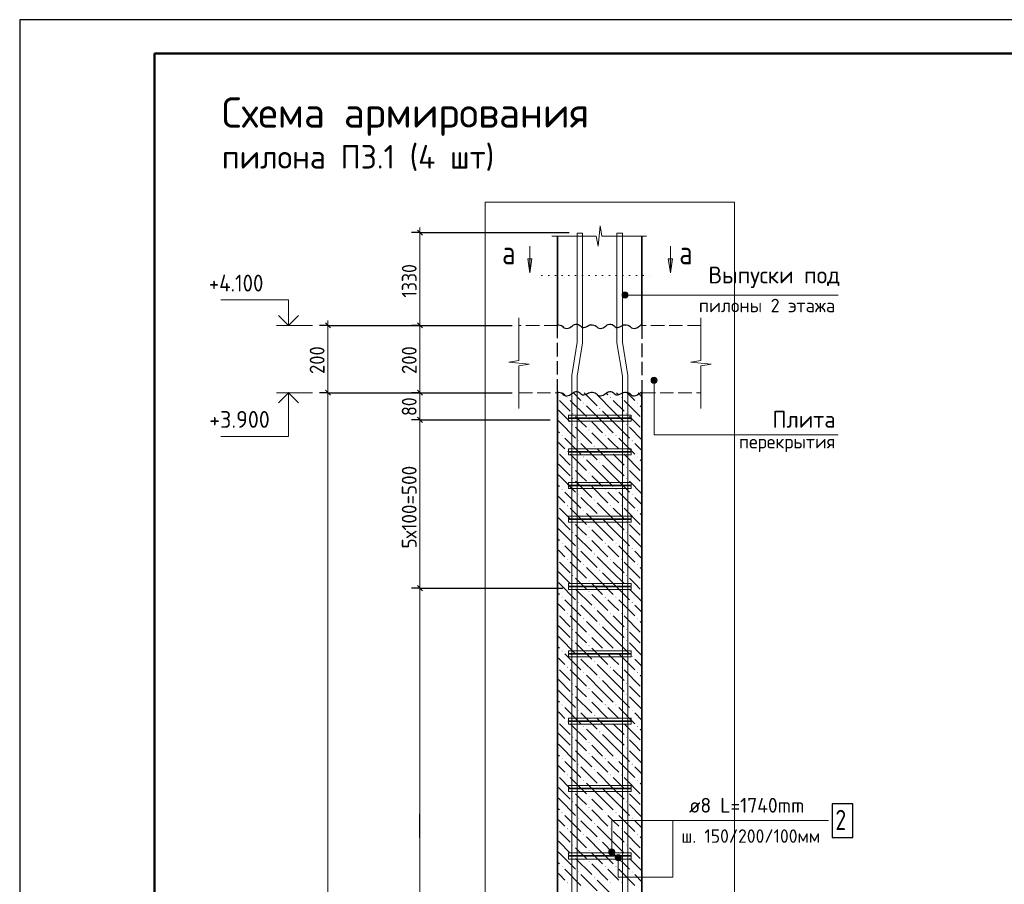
# Model space of a CAD drawing. Header units: millimetres. Extents: x 0 to 50400, y 0 to 35652.
# Tile 3 of 13: x 0 to 17536, y 20239 to 35640. Entities that reach past the tile are written whole.
import ezdxf

# ---------------------------------------------------------------- set-up
doc = ezdxf.new("R2010")
doc.units = ezdxf.units.MM
doc.linetypes.add('______2', pattern=[324, 240, -84])
doc.linetypes.add('______9', pattern=[120, 0, -120])
for name, color, linetype, lineweight in [('Standard', 7, 'Continuous', 25), ('ЖБ Перекрытие верхний уровень', 7, 'Continuous', 35), ('ЖБ Пилон', 7, 'Continuous', 35), ('Заголовок чертежа', 7, 'Continuous', 25), ('Позиционная метка диаметр_ шаг', 7, 'Continuous', 13), ('Позиционная метка линия выноска', 7, 'Continuous', 13), ('Примечания', 7, 'Continuous', 13), ('Размерная линия_ общее', 7, 'Continuous', 13), ('Узлы символ', 7, 'Continuous', 25)]:
    doc.layers.add(name, color=color, linetype=linetype, lineweight=lineweight)
doc.layers.add('Размерная выноска', color=7, linetype='Continuous')
doc.layers.add('Стена фоновая арматура Х1', color=7, linetype='______2', true_color=0xa0a0a0)
doc.layers.add('Стена Хомут', color=7, linetype='______2', true_color=0xa0a0a0)
doc.styles.add('ISOCPEUR', font='txt')

msp = doc.modelspace()

# ---------------------------------------------------------------- hatches: boundary and pattern name
at = {"layer": 'ЖБ Пилон', "linetype": 'Continuous', "lineweight": 18, "transparency": 33554687}
for points in [[(9748, 28907), (9756, 28915), (9763, 28907), (9756, 28899)], [(10036, 28811), (10044, 28819), (10051, 28811), (10044, 28803)], [(10516, 28907), (10524, 28915), (10531, 28907), (10524, 28899)], [(10708, 28907), (10716, 28915), (10723, 28907), (10716, 28899)], [(10996, 28811), (11004, 28819), (11011, 28811), (11004, 28803)], [(9844, 28619), (9852, 28627), (9859, 28619), (9852, 28611)], [(10324, 28715), (10332, 28723), (10339, 28715), (10332, 28707)], [(10804, 28619), (10812, 28627), (10819, 28619), (10812, 28611)], [(9844, 28427), (9852, 28435), (9859, 28427), (9852, 28419)], [(10132, 28523), (10140, 28531), (10147, 28523), (10140, 28515)], [(10804, 28427), (10812, 28435), (10819, 28427), (10812, 28419)], [(9652, 28235), (9660, 28243), (9667, 28235), (9660, 28227)], [(10132, 28331), (10140, 28339), (10147, 28331), (10140, 28323)], [(10420, 28235), (10428, 28243), (10435, 28235), (10428, 28227)], [(10612, 28235), (10620, 28243), (10627, 28235), (10620, 28227)], [(9940, 28139), (9948, 28147), (9955, 28139), (9948, 28131)], [(10900, 28139), (10908, 28147), (10915, 28139), (10908, 28131)], [(9748, 27947), (9756, 27955), (9763, 27947), (9756, 27939)], [(10228, 28043), (10236, 28051), (10243, 28043), (10236, 28035)], [(10516, 27947), (10524, 27955), (10531, 27947), (10524, 27939)], [(10708, 27947), (10716, 27955), (10723, 27947), (10716, 27939)], [(10036, 27851), (10044, 27859), (10051, 27851), (10044, 27843)], [(10324, 27755), (10332, 27763), (10339, 27755), (10332, 27747)], [(10996, 27851), (11004, 27859), (11011, 27851), (11004, 27843)], [(9844, 27659), (9852, 27667), (9859, 27659), (9852, 27651)], [(10132, 27563), (10140, 27571), (10147, 27563), (10140, 27555)], [(10804, 27659), (10812, 27667), (10819, 27659), (10812, 27651)], [(9844, 27467), (9852, 27475), (9859, 27467), (9852, 27459)], [(10132, 27371), (10140, 27379), (10147, 27371), (10140, 27363)], [(10804, 27467), (10812, 27475), (10819, 27467), (10812, 27459)], [(9652, 27275), (9660, 27283), (9667, 27275), (9660, 27267)], [(9940, 27179), (9948, 27187), (9955, 27179), (9948, 27171)], [(10420, 27275), (10428, 27283), (10435, 27275), (10428, 27267)], [(10612, 27275), (10620, 27283), (10627, 27275), (10620, 27267)], [(10900, 27179), (10908, 27187), (10915, 27179), (10908, 27171)], [(10228, 27083), (10236, 27091), (10243, 27083), (10236, 27075)], [(9748, 26987), (9756, 26995), (9763, 26987), (9756, 26979)], [(10036, 26891), (10044, 26899), (10051, 26891), (10044, 26883)], [(10516, 26987), (10524, 26995), (10531, 26987), (10524, 26979)], [(10708, 26987), (10716, 26995), (10723, 26987), (10716, 26979)], [(10996, 26891), (11004, 26899), (11011, 26891), (11004, 26883)], [(9844, 26699), (9852, 26707), (9859, 26699), (9852, 26691)], [(10324, 26795), (10332, 26803), (10339, 26795), (10332, 26787)], [(10804, 26699), (10812, 26707), (10819, 26699), (10812, 26691)], [(9844, 26507), (9852, 26515), (9859, 26507), (9852, 26499)], [(10132, 26603), (10140, 26611), (10147, 26603), (10140, 26595)], [(10804, 26507), (10812, 26515), (10819, 26507), (10812, 26499)], [(9652, 26315), (9660, 26323), (9667, 26315), (9660, 26307)], [(10132, 26411), (10140, 26419), (10147, 26411), (10140, 26403)], [(10420, 26315), (10428, 26323), (10435, 26315), (10428, 26307)], [(10612, 26315), (10620, 26323), (10627, 26315), (10620, 26307)], [(9940, 26219), (9948, 26227), (9955, 26219), (9948, 26211)], [(10228, 26123), (10236, 26131), (10243, 26123), (10236, 26115)], [(10900, 26219), (10908, 26227), (10915, 26219), (10908, 26211)], [(9748, 26027), (9756, 26035), (9763, 26027), (9756, 26019)], [(10516, 26027), (10524, 26035), (10531, 26027), (10524, 26019)], [(10708, 26027), (10716, 26035), (10723, 26027), (10716, 26019)], [(10036, 25931), (10044, 25939), (10051, 25931), (10044, 25923)], [(10324, 25835), (10332, 25843), (10339, 25835), (10332, 25827)], [(10996, 25931), (11004, 25939), (11011, 25931), (11004, 25923)], [(9844, 25739), (9852, 25747), (9859, 25739), (9852, 25731)], [(10132, 25643), (10140, 25651), (10147, 25643), (10140, 25635)], [(10804, 25739), (10812, 25747), (10819, 25739), (10812, 25731)], [(9844, 25547), (9852, 25555), (9859, 25547), (9852, 25539)], [(10132, 25451), (10140, 25459), (10147, 25451), (10140, 25443)], [(10804, 25547), (10812, 25555), (10819, 25547), (10812, 25539)], [(9652, 25355), (9660, 25363), (9667, 25355), (9660, 25347)], [(9940, 25259), (9948, 25267), (9955, 25259), (9948, 25251)], [(10420, 25355), (10428, 25363), (10435, 25355), (10428, 25347)], [(10612, 25355), (10620, 25363), (10627, 25355), (10620, 25347)], [(10900, 25259), (10908, 25267), (10915, 25259), (10908, 25251)], [(10228, 25163), (10236, 25171), (10243, 25163), (10236, 25155)], [(9748, 25067), (9756, 25075), (9763, 25067), (9756, 25059)], [(10036, 24971), (10044, 24979), (10051, 24971), (10044, 24963)], [(10516, 25067), (10524, 25075), (10531, 25067), (10524, 25059)], [(10708, 25067), (10716, 25075), (10723, 25067), (10716, 25059)], [(10996, 24971), (11004, 24979), (11011, 24971), (11004, 24963)], [(9844, 24779), (9852, 24787), (9859, 24779), (9852, 24771)], [(10324, 24875), (10332, 24883), (10339, 24875), (10332, 24867)], [(10804, 24779), (10812, 24787), (10819, 24779), (10812, 24771)], [(9844, 24587), (9852, 24595), (9859, 24587), (9852, 24579)], [(10132, 24683), (10140, 24691), (10147, 24683), (10140, 24675)], [(10804, 24587), (10812, 24595), (10819, 24587), (10812, 24579)], [(9652, 24395), (9660, 24403), (9667, 24395), (9660, 24387)], [(10132, 24491), (10140, 24499), (10147, 24491), (10140, 24483)], [(10420, 24395), (10428, 24403), (10435, 24395), (10428, 24387)], [(10612, 24395), (10620, 24403), (10627, 24395), (10620, 24387)], [(9940, 24299), (9948, 24307), (9955, 24299), (9948, 24291)], [(10228, 24203), (10236, 24211), (10243, 24203), (10236, 24195)], [(10900, 24299), (10908, 24307), (10915, 24299), (10908, 24291)], [(9748, 24107), (9756, 24115), (9763, 24107), (9756, 24099)], [(10516, 24107), (10524, 24115), (10531, 24107), (10524, 24099)], [(10708, 24107), (10716, 24115), (10723, 24107), (10716, 24099)], [(10036, 24011), (10044, 24019), (10051, 24011), (10044, 24003)], [(10324, 23915), (10332, 23923), (10339, 23915), (10332, 23907)], [(10996, 24011), (11004, 24019), (11011, 24011), (11004, 24003)], [(9844, 23819), (9852, 23827), (9859, 23819), (9852, 23811)], [(10132, 23723), (10140, 23731), (10147, 23723), (10140, 23715)], [(10804, 23819), (10812, 23827), (10819, 23819), (10812, 23811)], [(9844, 23627), (9852, 23635), (9859, 23627), (9852, 23619)], [(10132, 23531), (10140, 23539), (10147, 23531), (10140, 23523)], [(10804, 23627), (10812, 23635), (10819, 23627), (10812, 23619)], [(9652, 23435), (9660, 23443), (9667, 23435), (9660, 23427)], [(9940, 23339), (9948, 23347), (9955, 23339), (9948, 23331)], [(10420, 23435), (10428, 23443), (10435, 23435), (10428, 23427)], [(10612, 23435), (10620, 23443), (10627, 23435), (10620, 23427)], [(10900, 23339), (10908, 23347), (10915, 23339), (10908, 23331)], [(9748, 23147), (9756, 23155), (9763, 23147), (9756, 23139)], [(10228, 23243), (10236, 23251), (10243, 23243), (10236, 23235)], [(10516, 23147), (10524, 23155), (10531, 23147), (10524, 23139)], [(10708, 23147), (10716, 23155), (10723, 23147), (10716, 23139)], [(10036, 23051), (10044, 23059), (10051, 23051), (10044, 23043)], [(10996, 23051), (11004, 23059), (11011, 23051), (11004, 23043)], [(9844, 22859), (9852, 22867), (9859, 22859), (9852, 22851)], [(10324, 22955), (10332, 22963), (10339, 22955), (10332, 22947)], [(10804, 22859), (10812, 22867), (10819, 22859), (10812, 22851)], [(9844, 22667), (9852, 22675), (9859, 22667), (9852, 22659)], [(10132, 22763), (10140, 22771), (10147, 22763), (10140, 22755)], [(10804, 22667), (10812, 22675), (10819, 22667), (10812, 22659)], [(9652, 22475), (9660, 22483), (9667, 22475), (9660, 22467)], [(10132, 22571), (10140, 22579), (10147, 22571), (10140, 22563)], [(10420, 22475), (10428, 22483), (10435, 22475), (10428, 22467)], [(10612, 22475), (10620, 22483), (10627, 22475), (10620, 22467)], [(9940, 22379), (9948, 22387), (9955, 22379), (9948, 22371)], [(10228, 22283), (10236, 22291), (10243, 22283), (10236, 22275)], [(10900, 22379), (10908, 22387), (10915, 22379), (10908, 22371)], [(9748, 22187), (9756, 22195), (9763, 22187), (9756, 22179)], [(10036, 22091), (10044, 22099), (10051, 22091), (10044, 22083)], [(10516, 22187), (10524, 22195), (10531, 22187), (10524, 22179)], [(10708, 22187), (10716, 22195), (10723, 22187), (10716, 22179)], [(10996, 22091), (11004, 22099), (11011, 22091), (11004, 22083)], [(10324, 21995), (10332, 22003), (10339, 21995), (10332, 21987)], [(9844, 21899), (9852, 21907), (9859, 21899), (9852, 21891)], [(10132, 21803), (10140, 21811), (10147, 21803), (10140, 21795)], [(10804, 21899), (10812, 21907), (10819, 21899), (10812, 21891)], [(9844, 21707), (9852, 21715), (9859, 21707), (9852, 21699)], [(10132, 21611), (10140, 21619), (10147, 21611), (10140, 21603)], [(10804, 21707), (10812, 21715), (10819, 21707), (10812, 21699)], [(9652, 21515), (9660, 21523), (9667, 21515), (9660, 21507)], [(9940, 21419), (9948, 21427), (9955, 21419), (9948, 21411)], [(10420, 21515), (10428, 21523), (10435, 21515), (10428, 21507)], [(10612, 21515), (10620, 21523), (10627, 21515), (10620, 21507)], [(10900, 21419), (10908, 21427), (10915, 21419), (10908, 21411)], [(9748, 21227), (9756, 21235), (9763, 21227), (9756, 21219)], [(10228, 21323), (10236, 21331), (10243, 21323), (10236, 21315)], [(10516, 21227), (10524, 21235), (10531, 21227), (10524, 21219)], [(10708, 21227), (10716, 21235), (10723, 21227), (10716, 21219)], [(10036, 21131), (10044, 21139), (10051, 21131), (10044, 21123)], [(10324, 21035), (10332, 21043), (10339, 21035), (10332, 21027)], [(10996, 21131), (11004, 21139), (11011, 21131), (11004, 21123)], [(9844, 20939), (9852, 20947), (9859, 20939), (9852, 20931)], [(10804, 20939), (10812, 20947), (10819, 20939), (10812, 20931)], [(9844, 20747), (9852, 20755), (9859, 20747), (9852, 20739)], [(10132, 20843), (10140, 20851), (10147, 20843), (10140, 20835)], [(10804, 20747), (10812, 20755), (10819, 20747), (10812, 20739)], [(9652, 20555), (9660, 20563), (9667, 20555), (9660, 20547)], [(10132, 20651), (10140, 20659), (10147, 20651), (10140, 20643)], [(10420, 20555), (10428, 20563), (10435, 20555), (10428, 20547)], [(10612, 20555), (10620, 20563), (10627, 20555), (10620, 20547)], [(9940, 20459), (9948, 20467), (9955, 20459), (9948, 20451)], [(10228, 20363), (10236, 20371), (10243, 20363), (10236, 20355)], [(10900, 20459), (10908, 20467), (10915, 20459), (10908, 20451)], [(9748, 20267), (9756, 20275), (9763, 20267), (9756, 20259)], [(10516, 20267), (10524, 20275), (10531, 20267), (10524, 20259)], [(10708, 20267), (10716, 20275), (10723, 20267), (10716, 20259)]]:
    msp.add_hatch(color=7, dxfattribs=at).paths.add_polyline_path(points, flags=16)
at = {"layer": 'Позиционная метка линия выноска', "linetype": 'Continuous', "lineweight": 13, "transparency": 33554687}
for points in [[(10735, 30708), (10735, 30762), (10727, 30735)], [(10735, 30762), (10754, 30689), (10754, 30782)], [(10735, 30762), (10735, 30708), (10754, 30689)], [(10754, 30782), (10781, 30681), (10781, 30789)], [(10754, 30782), (10754, 30689), (10781, 30681)], [(10781, 30789), (10781, 30681), (10808, 30689)], [(10781, 30789), (10808, 30689), (10808, 30782)], [(10808, 30782), (10808, 30689), (10828, 30708)], [(10808, 30782), (10828, 30708), (10828, 30762)], [(10828, 30762), (10828, 30708), (10835, 30735)], [(11346, 29244), (11253, 29244), (11246, 29217)], [(11346, 29244), (11246, 29217), (11353, 29217)], [(11353, 29217), (11246, 29217), (11253, 29190)], [(11326, 29264), (11272, 29264), (11253, 29244)], [(11326, 29264), (11253, 29244), (11346, 29244)], [(11353, 29217), (11253, 29190), (11346, 29190)], [(11346, 29190), (11253, 29190), (11272, 29171)], [(11272, 29264), (11326, 29264), (11299, 29271)], [(11346, 29190), (11272, 29171), (11326, 29171)], [(11326, 29171), (11272, 29171), (11299, 29163)], [(10518, 20862), (10572, 20862), (10545, 20870)], [(10592, 20843), (10499, 20843), (10491, 20816)], [(10592, 20843), (10491, 20816), (10599, 20816)], [(10599, 20816), (10491, 20816), (10499, 20789)], [(10572, 20862), (10518, 20862), (10499, 20843)], [(10572, 20862), (10499, 20843), (10592, 20843)], [(10599, 20816), (10499, 20789), (10592, 20789)], [(10592, 20789), (10499, 20789), (10518, 20769)], [(10592, 20789), (10518, 20769), (10572, 20769)], [(10572, 20769), (10518, 20769), (10545, 20762)], [(10606, 20714), (10714, 20714), (10706, 20741)], [(10606, 20714), (10706, 20741), (10613, 20741)], [(10613, 20687), (10714, 20714), (10606, 20714)], [(10613, 20741), (10706, 20741), (10687, 20760)], [(10613, 20741), (10687, 20760), (10633, 20760)], [(10613, 20687), (10706, 20687), (10714, 20714)], [(10633, 20760), (10687, 20760), (10660, 20768)], [(10633, 20667), (10706, 20687), (10613, 20687)], [(10633, 20667), (10687, 20667), (10706, 20687)], [(10687, 20667), (10633, 20667), (10660, 20660)]]:
    msp.add_hatch(color=7, dxfattribs=at).paths.add_polyline_path(points)
at = {"layer": 'Узлы символ', "linetype": 'Continuous', "lineweight": 13, "transparency": 33554687}
for points in [[(9123, 31380), (9087, 31128), (9051, 31380)], [(11624, 31380), (11588, 31128), (11552, 31380)]]:
    msp.add_hatch(color=7, dxfattribs=at).paths.add_polyline_path(points, flags=16)

# ---------------------------------------------------------------- linework, layer by layer
at = {"layer": 'Standard', "color": 7, "linetype": 'Continuous', "lineweight": 25, "transparency": 33554687}
msp.add_line((2400, 35040), (2400, 1270), dxfattribs=at)
at = {"layer": 'Standard', "color": 7, "linetype": 'Continuous', "lineweight": 13, "transparency": 33554687}
for p, q in [((5212, 30194), (4576, 30194)), ((5212, 28994), (4576, 28994))]:
    msp.add_line(p, q, dxfattribs=at)
at = {"layer": 'Standard', "color": 7, "linetype": 'Continuous', "lineweight": 25, "transparency": 33554687}
msp.add_lwpolyline([(0, 0), (50400, 0), (50400, 35640), (0, 35640), (0, 0)], close=True, dxfattribs=at)
at = {"layer": 'Standard', "color": 7, "linetype": 'Continuous', "lineweight": 13, "transparency": 33554687}
for points in [[(50400, 35640), (0, 35640), (0, 0), (50400, 0), (50400, 35640)], [(50400, 35640), (0, 35640), (0, 0), (50400, 0), (50400, 35640)], [(4785, 30194), (4785, 30650), (3585, 30650)], [(4785, 28994), (4785, 28214), (3585, 28214)]]:
    msp.add_lwpolyline(points, dxfattribs=at)
at = {"layer": 'Standard', "color": 7, "linetype": 'Continuous', "lineweight": 50, "transparency": 33554687}
msp.add_lwpolyline([(2400, 35040), (49800, 35040), (49800, 600), (2400, 600), (2400, 35040)], close=True, dxfattribs=at)
at = {"layer": 'Standard', "color": 254, "linetype": 'Continuous', "lineweight": 18, "true_color": 0xc4c4ff, "transparency": 33554687}
msp.add_lwpolyline([(8291, 2078), (12731, 2078), (12731, 32387), (8291, 32387), (8291, 2078)], dxfattribs=at)
at = {"layer": 'Standard', "color": 7, "linetype": 'Continuous', "lineweight": 35, "transparency": 33554687}
for points in [[(4963, 30372), (4785, 30194), (4607, 30372)], [(4963, 28815), (4785, 28994), (4607, 28815)]]:
    msp.add_lwpolyline(points, dxfattribs=at)
at = {"layer": 'ЖБ Перекрытие верхний уровень', "color": 7, "linetype": '______2', "lineweight": 18, "transparency": 33554687}
for p, q in [((9581, 30194), (8891, 30194)), ((12131, 30194), (11081, 30194)), ((8891, 28994), (9581, 28994)), ((11081, 28994), (12131, 28994))]:
    msp.add_line(p, q, dxfattribs=at)
at = {"layer": 'ЖБ Перекрытие верхний уровень', "color": 253, "linetype": '______2', "lineweight": -3, "true_color": 0xababab, "transparency": 33554687}
for p, q in [((9581, 28994), (9581, 30194)), ((11082, 30194), (11082, 28994))]:
    msp.add_line(p, q, dxfattribs=at)
at = {"layer": 'ЖБ Пилон', "color": 7, "linetype": 'Continuous', "lineweight": 35, "transparency": 33554687}
for p, q in [((9581, 31787), (9581, 30194)), ((11081, 30194), (11081, 31787)), ((9581, 28994), (9581, 4634)), ((11081, 4634), (11081, 28994))]:
    msp.add_line(p, q, dxfattribs=at)
at = {"layer": 'ЖБ Пилон', "color": 9, "linetype": 'Continuous', "lineweight": 18, "true_color": 0xc7c7c7, "transparency": 33554687}
for p, q in [((9708, 28955), (9669, 28994)), ((9861, 28994), (9996, 28859)), ((10053, 28994), (10284, 28763)), ((10572, 28667), (10284, 28955)), ((10437, 28994), (10476, 28955)), ((10668, 28955), (10629, 28994)), ((10821, 28994), (10956, 28859)), ((11013, 28994), (11081, 28925)), ((9612, 28859), (9804, 28667)), ((9804, 28859), (10092, 28571)), ((10380, 28475), (10092, 28763)), ((10572, 28859), (10764, 28667)), ((10764, 28859), (11052, 28571)), ((11081, 28733), (11052, 28763)), ((9612, 28667), (9581, 28697)), ((9612, 28667), (9804, 28475)), ((10380, 28667), (10572, 28475)), ((10572, 28667), (10764, 28475)), ((9581, 28505), (9612, 28475)), ((9612, 28475), (9900, 28187)), ((9996, 28475), (9900, 28571)), ((10092, 28379), (9996, 28475)), ((10188, 28475), (10380, 28283)), ((10380, 28475), (10572, 28283)), ((10572, 28475), (10860, 28187)), ((10956, 28475), (10860, 28571)), ((11052, 28379), (10956, 28475)), ((9581, 28313), (9612, 28283)), ((9900, 28379), (10188, 28091)), ((10188, 28283), (10476, 27995)), ((10860, 28379), (11081, 28157)), ((9612, 28091), (9581, 28121)), ((9708, 27995), (9612, 28091)), ((9708, 28187), (9996, 27899)), ((9996, 28091), (10284, 27803)), ((10572, 28091), (10476, 28187)), ((10668, 27995), (10572, 28091)), ((10668, 28187), (10956, 27899)), ((10956, 28091), (11081, 27965)), ((9612, 27899), (9804, 27707)), ((9804, 27899), (10092, 27611)), ((10572, 27707), (10284, 27995)), ((10572, 27899), (10764, 27707)), ((10764, 27899), (11052, 27611)), ((9612, 27707), (9581, 27737)), ((9612, 27707), (9804, 27515)), ((10380, 27515), (10092, 27803)), ((10380, 27707), (10572, 27515)), ((10572, 27707), (10764, 27515)), ((11081, 27773), (11052, 27803)), ((9581, 27545), (9612, 27515)), ((9996, 27515), (9900, 27611)), ((10956, 27515), (10860, 27611)), ((9612, 27515), (9900, 27227)), ((9900, 27419), (10188, 27131)), ((10092, 27419), (9996, 27515)), ((10188, 27515), (10380, 27323)), ((10380, 27515), (10572, 27323)), ((10572, 27515), (10860, 27227)), ((10860, 27419), (11081, 27197)), ((11052, 27419), (10956, 27515)), ((9581, 27353), (9612, 27323)), ((9708, 27227), (9996, 26939)), ((10188, 27323), (10476, 27035)), ((10572, 27131), (10476, 27227)), ((10668, 27227), (10956, 26939)), ((9612, 27131), (9581, 27161)), ((9708, 27035), (9612, 27131)), ((9996, 27131), (10284, 26843)), ((10572, 26747), (10284, 27035)), ((10668, 27035), (10572, 27131)), ((10956, 27131), (11081, 27005)), ((9612, 26939), (9804, 26747)), ((9804, 26939), (10092, 26651)), ((10380, 26555), (10092, 26843)), ((10572, 26939), (10764, 26747)), ((10764, 26939), (11052, 26651)), ((11081, 26813), (11052, 26843)), ((9612, 26747), (9581, 26777)), ((9612, 26747), (9804, 26555)), ((10380, 26747), (10572, 26555)), ((10572, 26747), (10764, 26555)), ((9581, 26585), (9612, 26555)), ((9612, 26555), (9900, 26267)), ((9996, 26555), (9900, 26651)), ((10092, 26459), (9996, 26555)), ((10188, 26555), (10380, 26363)), ((10380, 26555), (10572, 26363)), ((10572, 26555), (10860, 26267)), ((10956, 26555), (10860, 26651)), ((11052, 26459), (10956, 26555)), ((9581, 26393), (9612, 26363)), ((9900, 26459), (10188, 26171)), ((10188, 26363), (10476, 26075)), ((10860, 26459), (11081, 26237)), ((9612, 26171), (9581, 26201)), ((9708, 26075), (9612, 26171)), ((9708, 26267), (9996, 25979)), ((9996, 26171), (10284, 25883)), ((10572, 26171), (10476, 26267)), ((10668, 26075), (10572, 26171)), ((10668, 26267), (10956, 25979)), ((10956, 26171), (11081, 26045)), ((9612, 25979), (9804, 25787)), ((9804, 25979), (10092, 25691)), ((10572, 25787), (10284, 26075)), ((10572, 25979), (10764, 25787)), ((10764, 25979), (11052, 25691)), ((9612, 25787), (9581, 25817)), ((9612, 25787), (9804, 25595)), ((10380, 25595), (10092, 25883)), ((10380, 25787), (10572, 25595)), ((10572, 25787), (10764, 25595)), ((11081, 25853), (11052, 25883)), ((9581, 25625), (9612, 25595)), ((9996, 25595), (9900, 25691)), ((10956, 25595), (10860, 25691)), ((9581, 25433), (9612, 25403)), ((9612, 25595), (9900, 25307)), ((9900, 25499), (10188, 25211)), ((10092, 25499), (9996, 25595)), ((10188, 25595), (10380, 25403)), ((10380, 25595), (10572, 25403)), ((10572, 25595), (10860, 25307)), ((10860, 25499), (11081, 25277)), ((11052, 25499), (10956, 25595)), ((9708, 25307), (9996, 25019)), ((10188, 25403), (10476, 25115)), ((10572, 25211), (10476, 25307)), ((10668, 25307), (10956, 25019)), ((9612, 25211), (9581, 25241)), ((9708, 25115), (9612, 25211)), ((9996, 25211), (10284, 24923)), ((10572, 24827), (10284, 25115)), ((10668, 25115), (10572, 25211)), ((10956, 25211), (11081, 25085)), ((9612, 25019), (9804, 24827)), ((9804, 25019), (10092, 24731)), ((10380, 24635), (10092, 24923)), ((10572, 25019), (10764, 24827)), ((10764, 25019), (11052, 24731)), ((11081, 24893), (11052, 24923)), ((9612, 24827), (9581, 24857)), ((9612, 24827), (9804, 24635)), ((9996, 24635), (9900, 24731)), ((10380, 24827), (10572, 24635)), ((10572, 24827), (10764, 24635)), ((10956, 24635), (10860, 24731)), ((9581, 24665), (9612, 24635)), ((9612, 24635), (9900, 24347)), ((10092, 24539), (9996, 24635)), ((10188, 24635), (10380, 24443)), ((10380, 24635), (10572, 24443)), ((10572, 24635), (10860, 24347)), ((11052, 24539), (10956, 24635)), ((9581, 24473), (9612, 24443)), ((9900, 24539), (10188, 24251)), ((10188, 24443), (10476, 24155)), ((10860, 24539), (11081, 24317)), ((9612, 24251), (9581, 24281)), ((9708, 24155), (9612, 24251)), ((9708, 24347), (9996, 24059)), ((9996, 24251), (10284, 23963)), ((10572, 24251), (10476, 24347)), ((10668, 24155), (10572, 24251)), ((10668, 24347), (10956, 24059)), ((10956, 24251), (11081, 24125)), ((9612, 24059), (9804, 23867)), ((9804, 24059), (10092, 23771)), ((10572, 23867), (10284, 24155)), ((10572, 24059), (10764, 23867)), ((10764, 24059), (11052, 23771)), ((9612, 23867), (9581, 23897)), ((9612, 23867), (9804, 23675)), ((10380, 23675), (10092, 23963)), ((10380, 23867), (10572, 23675)), ((10572, 23867), (10764, 23675)), ((11081, 23933), (11052, 23963)), ((9581, 23705), (9612, 23675)), ((9612, 23675), (9900, 23387)), ((9996, 23675), (9900, 23771)), ((10092, 23579), (9996, 23675)), ((10188, 23675), (10380, 23483)), ((10380, 23675), (10572, 23483)), ((10572, 23675), (10860, 23387)), ((10956, 23675), (10860, 23771)), ((11052, 23579), (10956, 23675)), ((9581, 23513), (9612, 23483)), ((9900, 23579), (10188, 23291)), ((10860, 23579), (11081, 23357)), ((9708, 23387), (9996, 23099)), ((10188, 23483), (10476, 23195)), ((10572, 23291), (10476, 23387)), ((10668, 23387), (10956, 23099)), ((9612, 23291), (9581, 23321)), ((9708, 23195), (9612, 23291)), ((9996, 23291), (10284, 23003)), ((10572, 22907), (10284, 23195)), ((10668, 23195), (10572, 23291)), ((10956, 23291), (11081, 23165)), ((9612, 23099), (9804, 22907)), ((9804, 23099), (10092, 22811)), ((10380, 22715), (10092, 23003)), ((10572, 23099), (10764, 22907)), ((10764, 23099), (11052, 22811)), ((11081, 22973), (11052, 23003)), ((9612, 22907), (9581, 22937)), ((9612, 22907), (9804, 22715)), ((9996, 22715), (9900, 22811)), ((10380, 22907), (10572, 22715)), ((10572, 22907), (10764, 22715)), ((10956, 22715), (10860, 22811)), ((9581, 22745), (9612, 22715)), ((9612, 22715), (9900, 22427)), ((10092, 22619), (9996, 22715)), ((10188, 22715), (10380, 22523)), ((10380, 22715), (10572, 22523)), ((10572, 22715), (10860, 22427)), ((11052, 22619), (10956, 22715)), ((9581, 22553), (9612, 22523)), ((9900, 22619), (10188, 22331)), ((10188, 22523), (10476, 22235)), ((10860, 22619), (11081, 22397)), ((9612, 22331), (9581, 22361)), ((9708, 22235), (9612, 22331)), ((9708, 22427), (9996, 22139)), ((9996, 22331), (10284, 22043)), ((10572, 22331), (10476, 22427)), ((10668, 22235), (10572, 22331)), ((10668, 22427), (10956, 22139)), ((10956, 22331), (11081, 22205)), ((9612, 22139), (9804, 21947)), ((9804, 22139), (10092, 21851)), ((10572, 21947), (10284, 22235)), ((10572, 22139), (10764, 21947)), ((10764, 22139), (11052, 21851)), ((9612, 21947), (9581, 21977)), ((9612, 21947), (9804, 21755)), ((10380, 21755), (10092, 22043)), ((10380, 21947), (10572, 21755)), ((10572, 21947), (10764, 21755)), ((11081, 22013), (11052, 22043)), ((9581, 21785), (9612, 21755)), ((9612, 21755), (9900, 21467)), ((9996, 21755), (9900, 21851)), ((10092, 21659), (9996, 21755)), ((10188, 21755), (10380, 21563)), ((10380, 21755), (10572, 21563)), ((10572, 21755), (10860, 21467)), ((10956, 21755), (10860, 21851)), ((11052, 21659), (10956, 21755)), ((9581, 21593), (9612, 21563)), ((9900, 21659), (10188, 21371)), ((10860, 21659), (11081, 21437)), ((9612, 21371), (9581, 21401)), ((9708, 21467), (9996, 21179)), ((10188, 21563), (10476, 21275)), ((10572, 21371), (10476, 21467)), ((10668, 21467), (10956, 21179)), ((9708, 21275), (9612, 21371)), ((9996, 21371), (10284, 21083)), ((10572, 20987), (10284, 21275)), ((10668, 21275), (10572, 21371)), ((10956, 21371), (11081, 21245)), ((9612, 21179), (9804, 20987)), ((9804, 21179), (10092, 20891)), ((10380, 20795), (10092, 21083)), ((10572, 21179), (10764, 20987)), ((10764, 21179), (11052, 20891)), ((11081, 21053), (11052, 21083)), ((9612, 20987), (9581, 21017)), ((9612, 20987), (9804, 20795)), ((9996, 20795), (9900, 20891)), ((10380, 20987), (10572, 20795)), ((10572, 20987), (10764, 20795)), ((10956, 20795), (10860, 20891)), ((9581, 20825), (9612, 20795)), ((9612, 20795), (9900, 20507)), ((9900, 20699), (10188, 20411)), ((10092, 20699), (9996, 20795)), ((10188, 20795), (10380, 20603)), ((10380, 20795), (10572, 20603)), ((10572, 20795), (10860, 20507)), ((10860, 20699), (11081, 20477)), ((11052, 20699), (10956, 20795)), ((9581, 20633), (9612, 20603)), ((10188, 20603), (10476, 20315)), ((9612, 20411), (9581, 20441)), ((9708, 20315), (9612, 20411)), ((9708, 20507), (9996, 20219)), ((9996, 20411), (10284, 20123)), ((10572, 20411), (10476, 20507)), ((10668, 20315), (10572, 20411)), ((10668, 20507), (10956, 20219)), ((10956, 20411), (11081, 20285)), ((10572, 20027), (10284, 20315))]:
    msp.add_line(p, q, dxfattribs=at)
at = {"layer": 'Позиционная метка линия выноска', "color": 7, "linetype": 'Continuous', "lineweight": 13, "transparency": 33554687}
for p, q in [((10727, 30735), (10727, 30735)), ((10781, 30789), (10781, 30789)), ((10835, 30735), (10835, 30735)), ((10781, 30681), (10781, 30681)), ((11246, 29217), (11246, 29217)), ((11299, 29271), (11299, 29271)), ((11299, 29163), (11299, 29163)), ((11353, 29217), (11353, 29217)), ((10545, 20870), (10545, 20870)), ((10491, 20816), (10491, 20816)), ((10545, 20762), (10545, 20762)), ((10599, 20816), (10599, 20816)), ((10606, 20714), (10606, 20714)), ((10660, 20768), (10660, 20768)), ((10714, 20714), (10714, 20714)), ((10660, 20660), (10660, 20660))]:
    msp.add_line(p, q, dxfattribs=at)
for points in [[(10781, 30735), (11580, 30735), (14575, 30735)], [(11299, 29217), (11299, 28245), (14575, 28245)], [(14407, 21374), (10545, 21374), (10545, 20816)], [(11633, 21374), (11633, 21162), (11633, 20366), (10660, 20366), (10660, 20714)]]:
    msp.add_lwpolyline(points, dxfattribs=at)
for centre in [(10781, 30735), (11299, 29217), (10545, 20816), (10660, 20714)]:
    msp.add_circle(centre, 54, dxfattribs=at)
at = {"layer": 'Примечания', "color": 7, "linetype": 'Continuous', "lineweight": 13, "transparency": 33554687}
for p, q in [((10302, 31607), (10336, 31967)), ((10336, 31967), (10370, 31787)), ((9476, 31787), (10268, 31787)), ((10268, 31787), (10302, 31607)), ((10370, 31787), (11162, 31787)), ((11162, 31787), (11162, 31787)), ((8892, 30332), (8892, 29570)), ((12132, 30332), (12132, 29570)), ((8892, 29570), (8712, 29538)), ((8712, 29538), (9072, 29505)), ((9072, 29505), (8892, 29473)), ((8892, 29473), (8892, 28712)), ((12132, 29570), (11952, 29538)), ((11952, 29538), (12312, 29505)), ((12312, 29505), (12132, 29473)), ((12132, 29473), (12132, 28712)), ((8892, 28712), (8892, 28712)), ((12132, 28712), (12132, 28712))]:
    msp.add_line(p, q, dxfattribs=at)
at = {"layer": 'Примечания', "color": 7, "linetype": 'Continuous', "lineweight": 25, "transparency": 33554687}
for points in [[(9581, 30204), (9604, 30204), (9628, 30201), (9649, 30193), (9667, 30180), (9682, 30164), (9699, 30151), (9721, 30143), (9745, 30139), (9768, 30144), (9790, 30152), (9811, 30162), (9829, 30175), (9845, 30189), (9862, 30202), (9883, 30213), (9905, 30219), (9929, 30218), (9953, 30212), (9970, 30199), (9986, 30184), (10003, 30170), (10023, 30160), (10047, 30158), (10070, 30163), (10091, 30172), (10112, 30183), (10133, 30193), (10153, 30202), (10177, 30207), (10181, 30207)], [(10181, 30204), (10204, 30204), (10228, 30201), (10249, 30193), (10267, 30180), (10282, 30164), (10299, 30151), (10321, 30143), (10345, 30139), (10368, 30144), (10390, 30152), (10411, 30162), (10429, 30175), (10445, 30189), (10462, 30202), (10483, 30213), (10505, 30219), (10529, 30218), (10553, 30212), (10570, 30199), (10586, 30184), (10603, 30170), (10623, 30160), (10647, 30158), (10670, 30163), (10691, 30172), (10712, 30183), (10733, 30193), (10753, 30202), (10777, 30207), (10781, 30207)], [(10781, 30204), (10804, 30204), (10828, 30201), (10849, 30193), (10867, 30180), (10882, 30164), (10899, 30151), (10921, 30143), (10945, 30139), (10968, 30144), (10990, 30152), (11011, 30162), (11029, 30175), (11045, 30189), (11062, 30202), (11081, 30212)], [(9581, 29004), (9604, 29004), (9628, 29001), (9649, 28993), (9667, 28980), (9682, 28964), (9699, 28951), (9721, 28943), (9745, 28939), (9768, 28944), (9790, 28952), (9811, 28962), (9829, 28975), (9845, 28989), (9862, 29002), (9883, 29013), (9905, 29019), (9929, 29018), (9953, 29012), (9970, 28999), (9986, 28984), (10003, 28970), (10023, 28960), (10047, 28958), (10070, 28963), (10091, 28972), (10112, 28983), (10133, 28993), (10153, 29002), (10177, 29007), (10181, 29007)], [(10181, 29004), (10204, 29004), (10228, 29001), (10249, 28993), (10267, 28980), (10282, 28964), (10299, 28951), (10321, 28943), (10345, 28939), (10368, 28944), (10390, 28952), (10411, 28962), (10429, 28975), (10445, 28989), (10462, 29002), (10483, 29013), (10505, 29019), (10529, 29018), (10553, 29012), (10570, 28999), (10586, 28984), (10603, 28970), (10623, 28960), (10647, 28958), (10670, 28963), (10691, 28972), (10712, 28983), (10733, 28993), (10753, 29002), (10777, 29007), (10781, 29007)], [(10781, 29004), (10804, 29004), (10828, 29001), (10849, 28993), (10867, 28980), (10882, 28964), (10899, 28951), (10921, 28943), (10945, 28939), (10968, 28944), (10990, 28952), (11011, 28962), (11029, 28975), (11045, 28989), (11062, 29002), (11081, 29012)]]:
    msp.add_lwpolyline(points, dxfattribs=at)
at = {"layer": 'Размерная выноска', "color": 7, "linetype": 'Continuous', "lineweight": -3, "transparency": 33554687}
msp.add_line((7129, 21074), (7129, 21494), dxfattribs=at)
at = {"layer": 'Размерная линия_ общее', "color": 7, "linetype": 'Continuous', "lineweight": 13, "transparency": 33554687}
for p, q in [((7129, 31847), (7129, 31937)), ((7129, 30194), (7129, 31847)), ((5489, 30194), (5489, 30284)), ((7129, 28994), (7129, 30194)), ((5489, 28994), (5489, 4634)), ((7129, 28513), (7129, 28994)), ((7129, 25514), (7129, 28513)), ((7129, 12314), (7129, 25514))]:
    msp.add_line(p, q, dxfattribs=at)
at = {"layer": 'Размерная линия_ общее', "color": 7, "linetype": 'Continuous', "lineweight": -3, "transparency": 33554687}
for p, q in [((7129, 31847), (6979, 31847)), ((7129, 31847), (7279, 31847)), ((7129, 31847), (9785, 31847)), ((5489, 30194), (5339, 30194)), ((5489, 30194), (5639, 30194)), ((5489, 30194), (8771, 30194)), ((7129, 30194), (6979, 30194)), ((7129, 30194), (7279, 30194)), ((7129, 30194), (7957, 30194)), ((5489, 28994), (5339, 28994)), ((5489, 28994), (5639, 28994)), ((5489, 28994), (8771, 28994)), ((7129, 28994), (6979, 28994)), ((7129, 28994), (7279, 28994)), ((7129, 28994), (8651, 28994)), ((7129, 28513), (6979, 28513)), ((7129, 28513), (7279, 28513)), ((7129, 28513), (9449, 28513)), ((7129, 25514), (6979, 25514)), ((7129, 25514), (7279, 25514)), ((7129, 25514), (9676, 25514))]:
    msp.add_line(p, q, dxfattribs=at)
at = {"layer": 'Размерная линия_ общее', "color": 7, "linetype": 'Continuous', "lineweight": 25, "transparency": 33554687}
for p, q in [((7174, 31802), (7084, 31892)), ((5444, 30239), (5534, 30149)), ((7174, 30149), (7084, 30239)), ((5444, 29039), (5534, 28949)), ((7174, 28949), (7084, 29039)), ((7174, 28468), (7084, 28558)), ((7174, 25469), (7084, 25559))]:
    msp.add_line(p, q, dxfattribs=at)
at = {"layer": 'Размерная линия_ общее', "color": 7, "linetype": 'Continuous', "lineweight": 13, "transparency": 33554687}
msp.add_lwpolyline([(5489, 30194), (5489, 29204), (5489, 29204), (5489, 28994)], dxfattribs=at)
at = {"layer": 'Стена фоновая арматура Х1', "color": 7, "linetype": 'Continuous', "lineweight": 18, "transparency": 33554687}
for points in [[(9833, 4634), (9833, 29301), (9929, 29894), (9929, 31835), (10025, 31835), (10025, 29887), (9929, 29293), (9929, 4634), (9833, 4634)], [(9833, 4634), (9833, 29301), (9929, 29894), (9929, 31835), (10025, 31835), (10025, 29887), (9929, 29293), (9929, 4634), (9833, 4634)], [(9833, 4634), (9833, 29301), (9929, 29894), (9929, 31835), (10025, 31835), (10025, 29887), (9929, 29293), (9929, 4634), (9833, 4634)], [(9833, 4634), (9833, 29301), (9929, 29894), (9929, 31835), (10025, 31835), (10025, 29887), (9929, 29293), (9929, 4634), (9833, 4634)], [(10733, 4634), (10733, 29293), (10637, 29887), (10637, 31835), (10733, 31835), (10733, 29894), (10829, 29301), (10829, 4634), (10733, 4634)], [(10733, 4634), (10733, 29293), (10637, 29887), (10637, 31835), (10733, 31835), (10733, 29894), (10829, 29301), (10829, 4634), (10733, 4634)], [(10733, 4634), (10733, 29293), (10637, 29887), (10637, 31835), (10733, 31835), (10733, 29894), (10829, 29301), (10829, 4634), (10733, 4634)], [(10733, 4634), (10733, 29293), (10637, 29887), (10637, 31835), (10733, 31835), (10733, 29894), (10829, 29301), (10829, 4634), (10733, 4634)]]:
    msp.add_lwpolyline(points, dxfattribs=at)
at = {"layer": 'Стена Хомут', "color": 7, "linetype": 'Continuous', "lineweight": 13, "transparency": 33554687}
for points in [[(9773, 28598), (10889, 28598), (10889, 28550), (9773, 28550), (9773, 28598)], [(9773, 28538), (10889, 28538), (10889, 28490), (9773, 28490), (9773, 28538)], [(9773, 27998), (10889, 27998), (10889, 27950), (9773, 27950), (9773, 27998)], [(9773, 27938), (10889, 27938), (10889, 27890), (9773, 27890), (9773, 27938)], [(9773, 27398), (10889, 27398), (10889, 27350), (9773, 27350), (9773, 27398)], [(9773, 27338), (10889, 27338), (10889, 27290), (9773, 27290), (9773, 27338)], [(9773, 26798), (10889, 26798), (10889, 26750), (9773, 26750), (9773, 26798)], [(9773, 26738), (10889, 26738), (10889, 26690), (9773, 26690), (9773, 26738)], [(9773, 25598), (10889, 25598), (10889, 25550), (9773, 25550), (9773, 25598)], [(9773, 25538), (10889, 25538), (10889, 25490), (9773, 25490), (9773, 25538)], [(9773, 24398), (10889, 24398), (10889, 24350), (9773, 24350), (9773, 24398)], [(9773, 24338), (10889, 24338), (10889, 24290), (9773, 24290), (9773, 24338)], [(9773, 23198), (10889, 23198), (10889, 23150), (9773, 23150), (9773, 23198)], [(9773, 23138), (10889, 23138), (10889, 23090), (9773, 23090), (9773, 23138)], [(9773, 21998), (10889, 21998), (10889, 21950), (9773, 21950), (9773, 21998)], [(9773, 21938), (10889, 21938), (10889, 21890), (9773, 21890), (9773, 21938)], [(9773, 20798), (10889, 20798), (10889, 20750), (9773, 20750), (9773, 20798)], [(9773, 20738), (10889, 20738), (10889, 20690), (9773, 20690), (9773, 20738)]]:
    msp.add_lwpolyline(points, dxfattribs=at)
at = {"layer": 'Стена Хомут', "color": 7, "linetype": 'Continuous', "lineweight": 25, "transparency": 33554687}
msp.add_lwpolyline([(14467, 21074), (14839, 21074), (14839, 21674), (14467, 21674), (14467, 21074)], dxfattribs=at)
at = {"layer": 'Узлы символ', "color": 7, "linetype": 'Continuous', "lineweight": 13, "transparency": 33554687}
for p, q in [((9087, 31128), (9087, 31608)), ((11588, 31128), (11588, 31608)), ((9087, 31380), (9087, 31398)), ((11588, 31380), (11588, 31398)), ((9087, 31128), (9051, 31380)), ((9051, 31380), (9123, 31380)), ((9123, 31380), (9087, 31128)), ((11588, 31128), (11552, 31380)), ((11552, 31380), (11624, 31380)), ((11624, 31380), (11588, 31128)), ((9087, 31128), (9087, 31128)), ((9087, 31128), (9087, 31128)), ((9087, 31128), (9087, 31128)), ((11588, 31128), (11588, 31128)), ((11588, 31128), (11588, 31128)), ((11588, 31128), (11588, 31128))]:
    msp.add_line(p, q, dxfattribs=at)
at = {"layer": 'Узлы символ', "color": 7, "linetype": '______9', "lineweight": 13, "transparency": 33554687}
msp.add_line((9301, 31081), (11341, 31081), dxfattribs=at)

# ---------------------------------------------------------------- texts
at = {"layer": 'ЖБ Пилон', "color": 7, "linetype": 'Continuous', "lineweight": 25, "transparency": 33554687, "char_height": 300, "attachment_point": 7, "style": 'ISOCPEUR'}
for s, insert, width in [('\\W0.90;+4.100', (3369, 30798), 1244.56), ('\\W0.95;+3.900', (3375, 28370), 1281.44)]:
    msp.add_mtext(s, dxfattribs=dict(at, insert=insert, width=width))
at = {"layer": 'Заголовок чертежа', "color": 7, "linetype": 'Continuous', "lineweight": 50, "transparency": 33554687, "attachment_point": 7, "style": 'ISOCPEUR'}
for s, insert, char_height, width in [('\\W0.98;Схема армирования', (3600, 33570), 540, 6903.3), ('\\W0.97;пилона П3.1 (4 шт)', (3600, 32946), 420, 5156.93)]:
    msp.add_mtext(s, dxfattribs=dict(at, insert=insert, char_height=char_height, width=width))
at = {"layer": 'Позиционная метка диаметр_ шаг', "color": 7, "linetype": 'Continuous', "lineweight": 25, "transparency": 33554687, "attachment_point": 7, "style": 'ISOCPEUR'}
for s, insert, char_height, width in [('\\W0.97;Выпуски под', (12265, 30861), 300, 2454.84), ('\\W0.98;пилоны 2 этажа', (12095, 30429), 240, 2588.45), ('\\W0.95;Плита', (13405, 28371), 300, 1311.99), ('\\W0.97;перекрытия', (12810, 27939), 240, 1867.51)]:
    msp.add_mtext(s, dxfattribs=dict(at, insert=insert, char_height=char_height, width=width))
at = {"layer": 'Позиционная метка диаметр_ шаг', "color": 7, "linetype": 'Continuous', "lineweight": 18, "transparency": 33554687, "insert": (11784, 20978), "char_height": 240, "width": 2680.09, "attachment_point": 7, "style": 'ISOCPEUR'}
msp.add_mtext('\\W0.95;ш. 150/200/100мм', dxfattribs=at)
at = {"layer": 'Размерная линия_ общее', "color": 7, "linetype": 'Continuous', "lineweight": 25, "transparency": 33554687, "char_height": 264, "attachment_point": 7, "rotation": 90, "style": 'ISOCPEUR'}
for s, insert, width in [('\\W0.87;1330', (7069, 30690), 800.28), ('\\W0.91;200', (5429, 29330), 674.39), ('\\W0.91;200', (7069, 29330), 674.39), ('\\W0.87;80', (7069, 28582), 484.71), ('\\W0.94;5х100=500', (7069, 26221), 1733.01)]:
    msp.add_mtext(s, dxfattribs=dict(at, insert=insert, width=width))
at = {"layer": 'Стена Хомут', "color": 7, "linetype": 'Continuous', "lineweight": 13, "transparency": 33554687, "attachment_point": 7, "style": 'ISOCPEUR'}
for s, insert, char_height, width in [('\\W0.96;ø8 L=1740mm ', (11921, 21515), 264, 2422.06), ('\\W0.78;2', (14527, 21206), 360, 391.69)]:
    msp.add_mtext(s, dxfattribs=dict(at, insert=insert, char_height=char_height, width=width))
at = {"layer": 'Узлы символ', "color": 7, "linetype": 'Continuous', "lineweight": 35, "transparency": 33554687, "char_height": 420, "attachment_point": 7, "style": 'ISOCPEUR'}
for insert, width in [((8592, 31282), 503.76), ((11747, 31282), 503.77)]:
    msp.add_mtext('\\W0.80;а', dxfattribs=dict(at, insert=insert, width=width))

doc.saveas('drawing.dxf')
